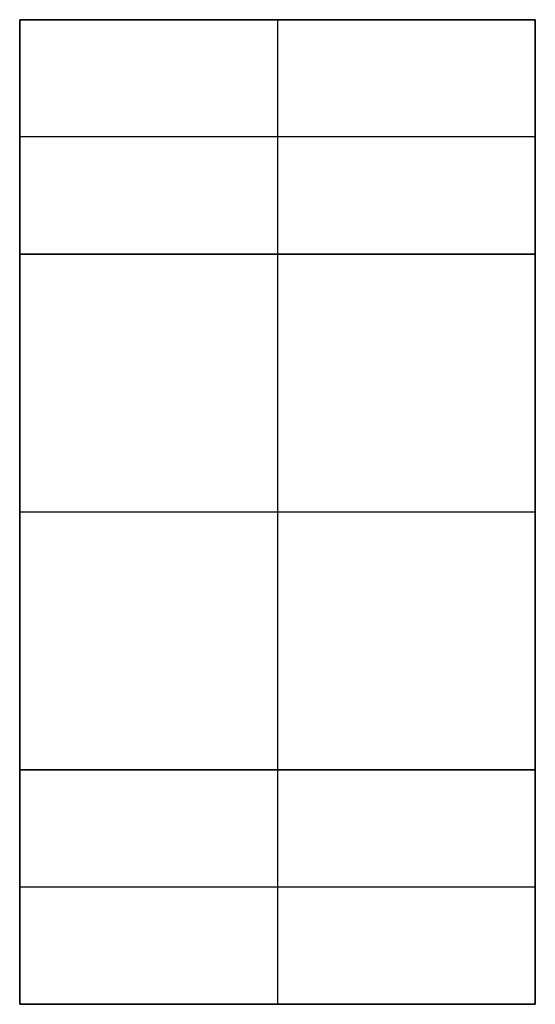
# Model space of a CAD drawing. Header units: millimetres. Extents: x -68 to 68, y -70 to 54.
# Tile 40 of 83: x -47.075 to -46.525, y -21.825 to -20.775. Entities that reach past the tile are written whole.
import ezdxf

# ---------------------------------------------------------------- set-up
doc = ezdxf.new("R2010")
doc.units = ezdxf.units.MM
doc.layers.add('Layer 01', color=7, linetype='Continuous', true_color=0x000000)

# ---------------------------------------------------------------- blocks, each defined once
blk = doc.blocks.new('Extruded-19.step')
at = {"layer": 'Layer 01', "color": 9, "true_color": 0xc0c0c0}
for p, q in [((-0.275, 0.125, 0.175), (0.275, 0.125, 0.175)), ((-0.275, -0.125, 0.175), (-0.275, 0.125, 0.175)), ((0, 0.125, 0.35), (0, 0.125)), ((0, 0.125), (0, -0.125)), ((0, 0.125, 0.35), (0, -0.125, 0.35)), ((0.275, -0.125, 0.175), (0.275, 0.125, 0.175)), ((-0.275, 0), (-0.275, 0, 0.35)), ((0.275, 0), (-0.275, 0)), ((0.275, 0, 0.35), (-0.275, 0, 0.35)), ((0.275, 0), (0.275, 0, 0.35)), ((-0.275, -0.125, 0.175), (0.275, -0.125, 0.175)), ((0, -0.125, 0.35), (0, -0.125))]:
    blk.add_line(p, q, dxfattribs=at)
for points in [[(-0.275, 0.125), (0, 0.125), (0.275, 0.125)], [(-0.275, 0.125, 0.35), (-0.275, 0.125, 0.175), (-0.275, 0.125)], [(0.275, 0.125, 0.35), (0, 0.125, 0.35), (-0.275, 0.125, 0.35)], [(-0.275, -0.125), (-0.275, 0), (-0.275, 0.125)], [(-0.275, 0.125, 0.35), (-0.275, 0, 0.35), (-0.275, -0.125, 0.35)], [(0.275, 0.125), (0.275, 0), (0.275, -0.125)], [(0.275, 0.125, 0.35), (0.275, 0.125, 0.175), (0.275, 0.125)], [(0.275, -0.125, 0.35), (0.275, 0, 0.35), (0.275, 0.125, 0.35)], [(0.275, -0.125), (0, -0.125), (-0.275, -0.125)], [(-0.275, -0.125, 0.35), (0, -0.125, 0.35), (0.275, -0.125, 0.35)], [(-0.275, -0.125), (-0.275, -0.125, 0.175), (-0.275, -0.125, 0.35)], [(0.275, -0.125, 0.35), (0.275, -0.125, 0.175), (0.275, -0.125)]]:
    blk.add_open_spline(points, degree=2, dxfattribs=at)
blk = doc.blocks.new('6271501904.step')
at = {"layer": 'Layer 01'}
blk.add_blockref('Extruded-19.step', (0, 0), dxfattribs=at)
blk = doc.blocks.new('Extruded-9.step')
at = {"layer": 'Layer 01', "color": 9, "true_color": 0xcfc9b5}
for p, q in [((-0.275, -0.275, 0.175), (-0.275, 0.275, 0.175)), ((-0.275, 0.275, 0.175), (0.275, 0.275, 0.175)), ((0, 0.275, 0.35), (0, 0.275)), ((0, 0.275), (0, -0.275)), ((0, 0.275, 0.35), (0, -0.275, 0.35)), ((0.275, -0.275, 0.175), (0.275, 0.275, 0.175)), ((-0.275, 0), (-0.275, 0, 0.35)), ((0.275, 0), (-0.275, 0)), ((0.275, 0, 0.35), (-0.275, 0, 0.35)), ((0.275, 0), (0.275, 0, 0.35)), ((-0.275, -0.275, 0.175), (0.275, -0.275, 0.175)), ((0, -0.275, 0.35), (0, -0.275))]:
    blk.add_line(p, q, dxfattribs=at)
for points in [[(-0.275, -0.275), (-0.275, 0), (-0.275, 0.275)], [(-0.275, 0.275, 0.35), (-0.275, 0, 0.35), (-0.275, -0.275, 0.35)], [(-0.275, 0.275), (-0.275, 0.275, 0.175), (-0.275, 0.275, 0.35)], [(-0.275, 0.275), (0, 0.275), (0.275, 0.275)], [(0.275, 0.275, 0.35), (0, 0.275, 0.35), (-0.275, 0.275, 0.35)], [(0.275, 0.275), (0.275, 0), (0.275, -0.275)], [(0.275, 0.275, 0.35), (0.275, 0.275, 0.175), (0.275, 0.275)], [(0.275, -0.275, 0.35), (0.275, 0, 0.35), (0.275, 0.275, 0.35)], [(-0.275, -0.275, 0.35), (-0.275, -0.275, 0.175), (-0.275, -0.275)], [(0.275, -0.275), (0, -0.275), (-0.275, -0.275)], [(-0.275, -0.275, 0.35), (0, -0.275, 0.35), (0.275, -0.275, 0.35)], [(0.275, -0.275, 0.35), (0.275, -0.275, 0.175), (0.275, -0.275)]]:
    blk.add_open_spline(points, degree=2, dxfattribs=at)
blk = doc.blocks.new('6272059984.step')
at = {"layer": 'Layer 01'}
blk.add_blockref('Extruded-9.step', (0, 0), dxfattribs=at)
blk = doc.blocks.new('R86.step')
at = {"layer": 'Layer 01'}
for name, p in [('6271501904.step', (13.2, -40.9, -1.9514)), ('6272059984.step', (13.2, -41.3, -1.9514)), ('6271501904.step', (13.2, -41.7, -1.9514))]:
    blk.add_blockref(name, p, dxfattribs=at)
blk = doc.blocks.new('MC403-X_A_090322_MultipleBody.step')
at = {"layer": 'Layer 01'}
blk.add_blockref('R86.step', (0, 0), dxfattribs=at)
blk = doc.blocks.new('MC403-X_A_090322_MultipleBody 090322')
at = {"layer": 'Layer 01'}
blk.add_blockref('MC403-X_A_090322_MultipleBody.step', (0, 0), dxfattribs=at)

msp = doc.modelspace()

# ---------------------------------------------------------------- block references
at = {"layer": 'Layer 01'}
msp.add_blockref('MC403-X_A_090322_MultipleBody 090322', (-60, 20, 1.6014), dxfattribs=at)

doc.saveas('drawing.dxf')
